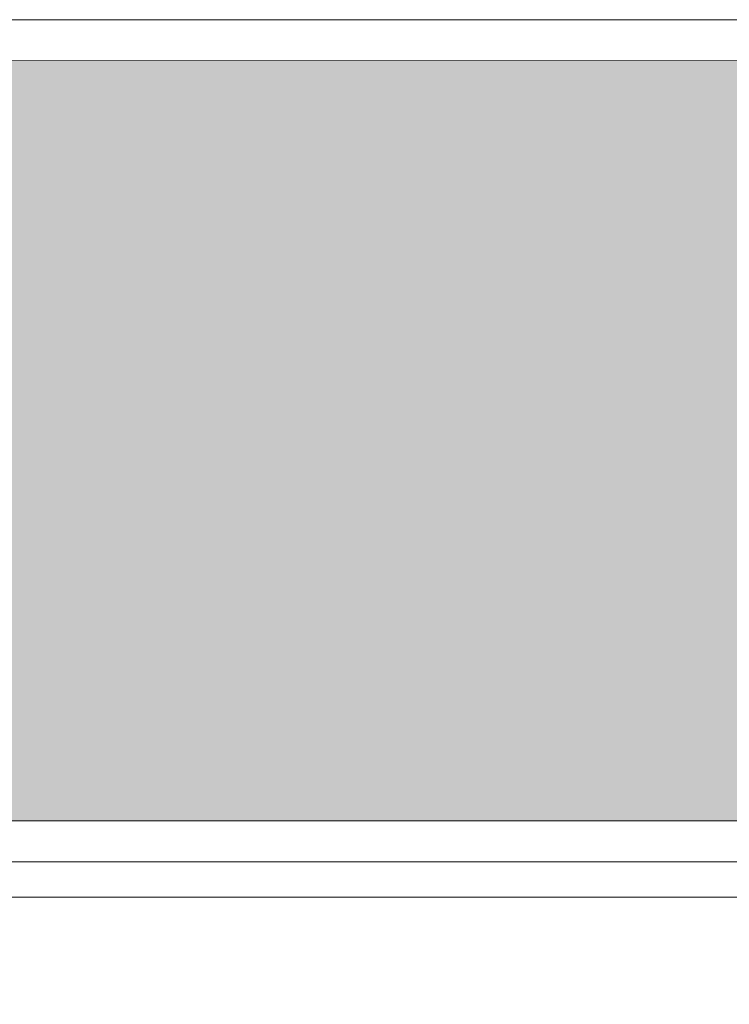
# Model space of a CAD drawing. Header units: millimetres. Extents: x -1567 to 968, y -503 to 481.
# Tile 130 of 145: x -475.61 to -473.87, y -100.86 to -98.46. Entities that reach past the tile are written whole.
import ezdxf

# ---------------------------------------------------------------- set-up
doc = ezdxf.new("R2010")
doc.units = ezdxf.units.MM
doc.layers.get('0').update_dxf_attribs({"lineweight": 0})
doc.layers.add('Hatch Jardin', color=64, linetype='Continuous', lineweight=0, true_color=0x729900)

# ---------------------------------------------------------------- blocks, each defined once
blk = doc.blocks.new('TECHO SUM')
at = {"lineweight": 0, "true_color": 0x636466}
h = blk.add_hatch(dxfattribs=at)
h.set_pattern_fill('ANSI31', color=251, scale=0.15, angle=135)
h.set_pattern_definition([(180, (-601.6957, -202.51516), (0, -0.47625), [])])
h.paths.add_polyline_path([(-619.0344, -153.2389), (-619.0344, -174.4689), (-616.6594, -174.4689), (-616.6594, -187.8189), (-611.4194, -187.8189), (-611.4194, -153.2389)])
at = {"color": 18, "lineweight": 5, "true_color": 0x000000}
blk.add_lwpolyline([(-603.3044, -153.2389), (-603.3044, -174.4689), (-605.6794, -174.4689), (-605.6794, -187.8189), (-616.6594, -187.8189), (-616.6594, -174.4689), (-619.0344, -174.4689), (-619.0344, -153.2389), (-603.3044, -153.2389)], dxfattribs=at)

msp = doc.modelspace()

# ---------------------------------------------------------------- hatches: boundary and pattern name
at = {"layer": 'Hatch Jardin', "lineweight": 0, "true_color": 0x136734, "transparency": 33554597}
h = msp.add_hatch(dxfattribs=at)
h.set_pattern_fill('AR-SAND', color=116, scale=0.0034, angle=304.2117, style=0)
h.set_pattern_definition([(341.711704, (-6.01893, -165.92272), (0.1345488, 0.09805785), [0, -0.1312672, 0, -0.146812, 0, -0.140335]), (311.711704, (-6.01893, -165.92272), (0.287482, 0.01064072), [0, -0.0708152, 0, -0.1183132, 0, -0.045339]), (271.711704, (-6.07866, -165.83487), (0.15161477, -0.22212728), [0, -0.04318, 0, -0.155448, 0, -0.202946]), (261.711704, (-6.07866, -165.83487), (0.20864654, -0.17207145), [0, -0.02159, 0, -0.1019048, 0, -0.116586])])
h.paths.add_polyline_path([(-479.2746, -100.4111), (-479.2746, -98.5561), (-458.1569, -98.556), (-458.1569, -100.4111)])

# ---------------------------------------------------------------- linework, layer by layer
at = {"color": 252, "true_color": 0x939598}
for points in [[(-458.0569, -98.456), (-479.3746, -98.4561), (-479.3746, -100.5111), (-458.0569, -100.5111)], [(-458.1569, -98.556), (-479.2746, -98.5561), (-479.2746, -100.4111), (-458.1569, -100.4111)]]:
    msp.add_lwpolyline(points, close=True, dxfattribs=at)

# ---------------------------------------------------------------- block references
at = {"lineweight": 0}
msp.add_blockref('TECHO SUM', (140.2869, 52.8278), dxfattribs=at)

doc.saveas('drawing.dxf')
